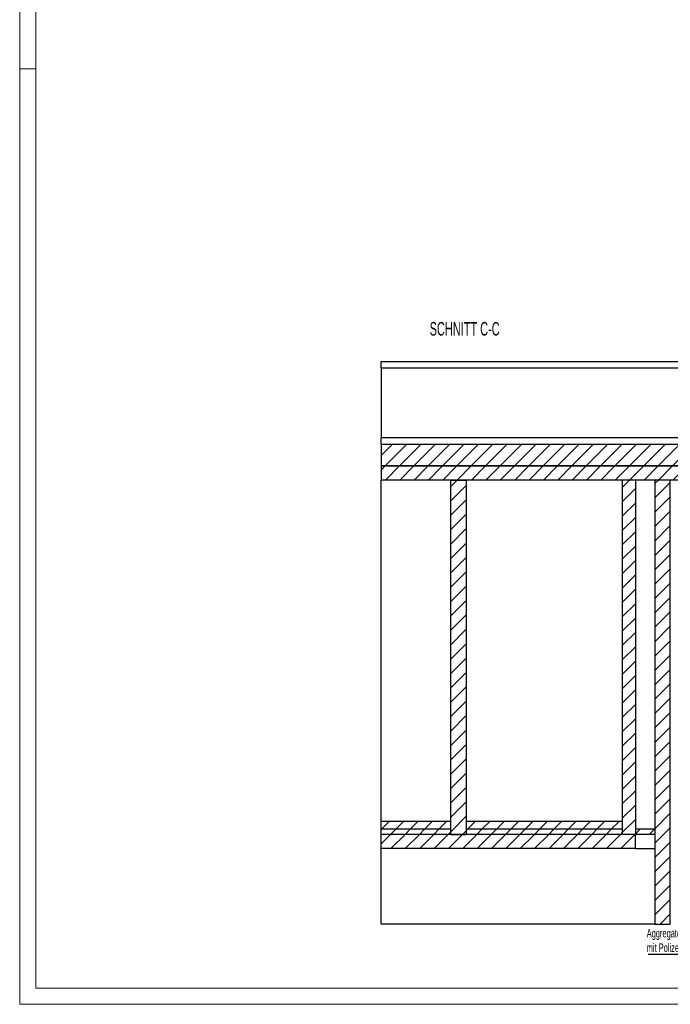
# Model space of a CAD drawing. Header units: millimetres. Extents: x 250 to 59450, y 0 to 41800.
# Tile 1 of 146: x 250 to 10415, y 250 to 15618. Entities that reach past the tile are written whole.
import ezdxf

# ---------------------------------------------------------------- set-up
doc = ezdxf.new("R2010")
doc.units = ezdxf.units.MM
doc.header["$LTSCALE"] = 50
doc.linetypes.add('CENTER', pattern=[10.16, 6.35, -1.27, 1.27, -1.27])
for name, color, linetype in [('MASS', 29, 'Continuous'), ('SCHNITT', 5, 'CENTER'), ('TEXT_1', 176, 'Continuous')]:
    doc.layers.add(name, color=color, linetype=linetype)
doc.styles.add('SLDTEXTSTYLE0', font='TXT', dxfattribs={"width": 0.605})
doc.dimstyles.new('SLDDIMSTYLE2', dxfattribs={"dimtxt": 128.415934, "dimasz": 100, "dimexe": 0, "dimexo": 0.0625, "dimgap": 32.103984, "dimtad": 1, "dimdec": 1, "dimrnd": 1e-09, "dimzin": 12, "dimdsep": 46, "dimtxsty": 'SLDTEXTSTYLE0', "dimsah": 1, "dimcen": 0.09, "dimadec": 0, "dimazin": 3, "dimtfac": 1, "dimtdec": 1, "dimtofl": 0, "dimtmove": 0, "dimatfit": 3, "dimfxl": 1, "dimfrac": 2, "dimtolj": 1, "dimtzin": 12, "dimarcsym": 0})

# ---------------------------------------------------------------- blocks, each defined once
blk = doc.blocks.new('_D_104')
at = {"layer": 'MASS'}
for p, q in [((12725, 3613), (11587, 3613)), ((11612, 2903), (11612, 3613))]:
    blk.add_line(p, q, dxfattribs=at)
for points in [[(11612, 3613), (11587, 3513), (11637, 3513)], [(11612, 2903), (11637, 3003), (11587, 3003)]]:
    blk.add_solid(points, dxfattribs=at)
at = {"layer": 'MASS', "insert": (11441, 3196), "char_height": 132.3, "attachment_point": 1, "rotation": 90, "style": 'SLDTEXTSTYLE0'}
blk.add_mtext('710', dxfattribs=at)
blk = doc.blocks.new('SW_NOTE_0_78')
at = {"layer": 'TEXT_1', "color": 0}
blk.add_line((-1318, 0), (0, 0), dxfattribs=at)
at = {"layer": 'TEXT_1', "color": 0, "char_height": 132.29, "attachment_point": 1, "style": 'SLDTEXTSTYLE0'}
for s, insert in [('Aggregatesockel', (-1341, 393)), ('mit Polizeifilter', (-1341, 167))]:
    blk.add_mtext(s, dxfattribs=dict(at, insert=insert))

msp = doc.modelspace()

# ---------------------------------------------------------------- hatches: boundary and pattern name
at = {"linetype": 'Continuous', "lineweight": 18}
h = msp.add_hatch(dxfattribs=at)
h.set_pattern_fill('ANSI31', scale=50, style=0)
h.paths.add_polyline_path([(23205.31, 8652.77), (23205.31, 8990.86), (5895.31, 8990.86), (5895.31, 8652.77)], flags=0)
h = msp.add_hatch(dxfattribs=at)
h.set_pattern_fill('ANSI31', scale=50, style=0)
h.paths.add_polyline_path([(23305.31, 8432.77), (23305.31, 8652.77), (5895.31, 8652.77), (5895.31, 8432.77)], flags=0)
h = msp.add_hatch(dxfattribs=at)
h.set_pattern_fill('ANSI31', scale=50, style=0)
h.paths.add_polyline_path([(6985.31, 8432.77), (6985.31, 2902.77), (7225.31, 2902.77), (7225.31, 8432.77)], flags=0)
h = msp.add_hatch(dxfattribs=at)
h.set_pattern_fill('ANSI31', scale=50, style=0)
h.paths.add_polyline_path([(9670.31, 2902.77), (9870.31, 2902.77), (9870.31, 8432.77), (9670.31, 8432.77)], flags=0)
h = msp.add_hatch(dxfattribs=at)
h.set_pattern_fill('ANSI31', scale=50, style=0)
h.paths.add_polyline_path([(10175.31, 8432.77), (10175.31, 1502.77), (10415.31, 1502.77), (10415.31, 8432.77)], flags=0)
h = msp.add_hatch(dxfattribs=at)
h.set_pattern_fill('ANSI31', scale=50, style=0)
h.paths.add_polyline_path([(5895.31, 3102.77), (5895.31, 2982.77), (6985.31, 2982.77), (6985.31, 3102.77)], flags=0)
h = msp.add_hatch(dxfattribs=at)
h.set_pattern_fill('ANSI31', scale=50, style=0)
h.paths.add_polyline_path([(9670.31, 2982.77), (9670.31, 3102.77), (7225.31, 3102.77), (7225.31, 2982.77)], flags=0)
h = msp.add_hatch(dxfattribs=at)
h.set_pattern_fill('ANSI31', scale=50, style=0)
h.paths.add_polyline_path([(5895.31, 2982.77), (5895.31, 2902.77), (6985.31, 2902.77), (6985.31, 2982.77)], flags=0)
h = msp.add_hatch(dxfattribs=at)
h.set_pattern_fill('ANSI31', scale=50, style=0)
h.paths.add_polyline_path([(7225.31, 2902.77), (9670.31, 2902.77), (9670.31, 2982.77), (7225.31, 2982.77)], flags=0)
h = msp.add_hatch(dxfattribs=at)
h.set_pattern_fill('ANSI31', scale=50, style=0)
h.paths.add_polyline_path([(10175.31, 2902.77), (10175.31, 2982.77), (9870.31, 2982.77), (9870.31, 2902.77)], flags=0)
h = msp.add_hatch(dxfattribs=at)
h.set_pattern_fill('ANSI31', scale=50, style=0)
h.paths.add_polyline_path([(5895.31, 2902.77), (5895.31, 2682.77), (9870.31, 2682.77), (9870.31, 2902.77)], flags=0)

# ---------------------------------------------------------------- linework, layer by layer
at = {"color": 7, "linetype": 'Continuous', "lineweight": 18}
for p, q in [((249.96, 41799.98), (249.96, 249.98)), ((499.96, 41549.98), (499.96, 499.98)), ((249.96, 14849.98), (499.96, 14849.98)), ((58949.96, 499.98), (499.96, 499.98)), ((59199.96, 249.98), (249.96, 249.98))]:
    msp.add_line(p, q, dxfattribs=at)
at = {"color": 250, "linetype": 'Continuous', "lineweight": 25, "true_color": 0x404040}
for p, q in [((5895.31, 10282.77), (14345.31, 10282.77)), ((5895.31, 10182.77), (5895.31, 10282.77)), ((5895.31, 10182.77), (14345.31, 10182.77)), ((5895.31, 10182.77), (5895.31, 9090.77)), ((12360.31, 9090.77), (5895.31, 9090.77)), ((5895.31, 8990.86), (5895.31, 9090.77)), ((5895.31, 8990.86), (5895.31, 8652.77)), ((5895.31, 8990.86), (23205.31, 8990.86)), ((23205.31, 8652.77), (5895.31, 8652.77)), ((5895.31, 8652.77), (5895.31, 8432.77)), ((5895.31, 8652.77), (23305.31, 8652.77)), ((23305.31, 8432.77), (5895.31, 8432.77)), ((5895.31, 3102.77), (5895.31, 8432.77)), ((6985.31, 8432.77), (7225.31, 8432.77)), ((6985.31, 2902.77), (6985.31, 8432.77)), ((7225.31, 8432.77), (7225.31, 2902.77)), ((9870.31, 8432.77), (9670.31, 8432.77)), ((9670.31, 2902.77), (9670.31, 8432.77)), ((9870.31, 8432.77), (9870.31, 2902.77)), ((10415.31, 8432.77), (10175.31, 8432.77)), ((10175.31, 8432.77), (10175.31, 1502.77)), ((10415.31, 1502.77), (10415.31, 8432.77)), ((6985.31, 3102.77), (5895.31, 3102.77)), ((5895.31, 2982.77), (5895.31, 3102.77)), ((6985.31, 2982.77), (6985.31, 3102.77)), ((7225.31, 3102.77), (7225.31, 2982.77)), ((9670.31, 3102.77), (7225.31, 3102.77)), ((9670.31, 2982.77), (9670.31, 3102.77)), ((6985.31, 2982.77), (5895.31, 2982.77)), ((5895.31, 2902.77), (5895.31, 2982.77)), ((6985.31, 2982.77), (5895.31, 2982.77)), ((6985.31, 2902.77), (6985.31, 2982.77)), ((9670.31, 2982.77), (7225.31, 2982.77)), ((7225.31, 2982.77), (7225.31, 2902.77)), ((9670.31, 2982.77), (7225.31, 2982.77)), ((9670.31, 2902.77), (9670.31, 2982.77)), ((9870.31, 2982.77), (9870.31, 2902.77)), ((10175.31, 2982.77), (9870.31, 2982.77)), ((10175.31, 2982.77), (10175.31, 2902.77)), ((6985.31, 2902.77), (5895.31, 2902.77)), ((9870.31, 2902.77), (5895.31, 2902.77)), ((5895.31, 2682.77), (5895.31, 2902.77)), ((6985.31, 2902.77), (7225.31, 2902.77)), ((9670.31, 2902.77), (7225.31, 2902.77)), ((9870.31, 2902.77), (9670.31, 2902.77)), ((9870.31, 2682.77), (9870.31, 2902.77)), ((10175.31, 2902.77), (9870.31, 2902.77)), ((9870.31, 2682.77), (5895.31, 2682.77)), ((5895.31, 1502.77), (5895.31, 2682.77)), ((9870.31, 2682.77), (10175.31, 2682.77)), ((10175.31, 1502.77), (5895.31, 1502.77)), ((10175.31, 1502.77), (10415.31, 1502.77))]:
    msp.add_line(p, q, dxfattribs=at)

# ---------------------------------------------------------------- block references
at = {"layer": 'TEXT_1'}
msp.add_blockref('SW_NOTE_0_78', (11387.55, 1033.23), dxfattribs=at)

# ---------------------------------------------------------------- texts
at = {"layer": 'SCHNITT', "insert": (7201.89, 10899.36), "char_height": 211.6667, "attachment_point": 2, "style": 'SLDTEXTSTYLE0'}
msp.add_mtext('SCHNITT C-C', dxfattribs=at)

# ---------------------------------------------------------------- dimensions: what is measured, and where the dimension line sits
at = {"layer": 'MASS'}
dim = msp.add_linear_dim(base=(11611.69, 3612.77), p1=(5895.31, 2902.77), p2=(12775.31, 3612.77), angle=90, dimstyle='SLDDIMSTYLE2', dxfattribs=at)
dim.commit()
dim.dimension.update_dxf_attribs({"geometry": '_D_104', "text_midpoint": (11611.69, 3342.54), "dimtype": 160})

doc.saveas('drawing.dxf')
